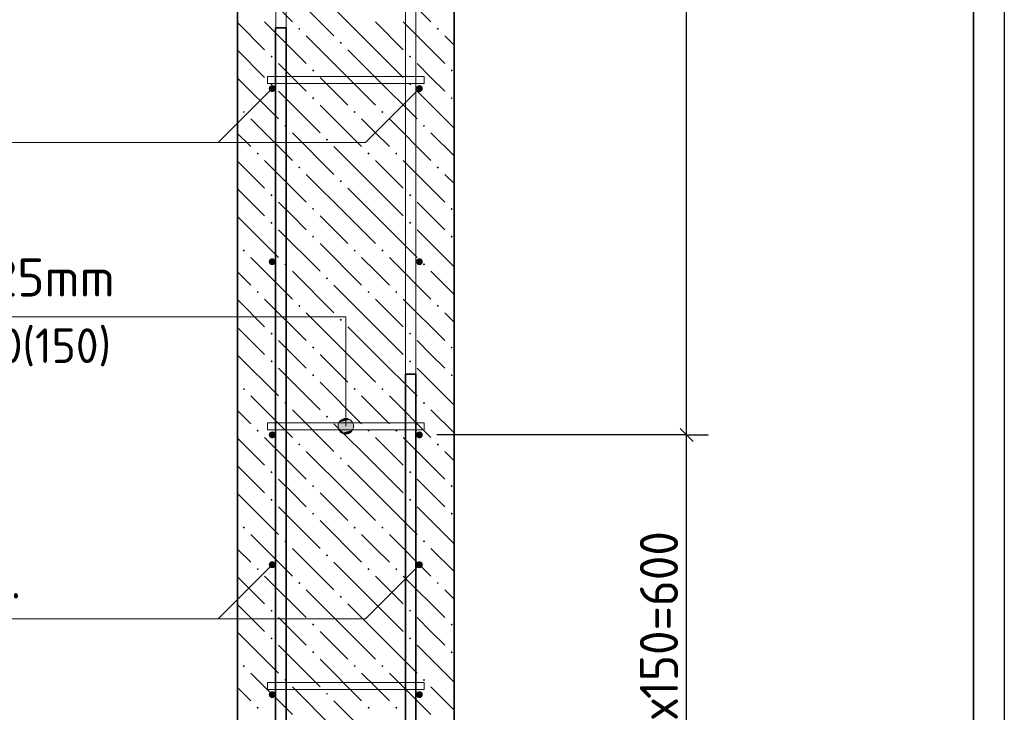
# Model space of a CAD drawing. Header units: millimetres. Extents: x 0 to 42000, y 0 to 29700.
# Tile 5 of 20: x 5649 to 11335, y 12351 to 16351. Entities that reach past the tile are written whole.
import ezdxf

# ---------------------------------------------------------------- set-up
doc = ezdxf.new("R2010")
doc.units = ezdxf.units.MM
for name, color, linetype, lineweight in [('Standard', 7, 'Continuous', 25), ('Выпуски арматуры Г-обр.', 52, 'Continuous', 25), ('ЖБ Стена верхний уровень', 7, 'Continuous', 35), ('Позиционная метка линия выноска', 7, 'Continuous', 13), ('Стена фоновая арматура У1', 7, 'Continuous', 18), ('Стена фоновая арматура Х1', 7, 'Continuous', 35), ('Стена фоновая затяжка С-обр.', 52, 'Continuous', 25)]:
    doc.layers.add(name, color=color, linetype=linetype, lineweight=lineweight)
doc.styles.add('ISOCPEUR', font='txt')

msp = doc.modelspace()

# ---------------------------------------------------------------- hatches: boundary and pattern name
at = {"layer": 'ЖБ Стена верхний уровень', "linetype": 'Continuous', "lineweight": 18, "transparency": 33554687}
for points in [[(7257.3, 16297.9), (7263.8, 16304.4), (7270.3, 16297.9), (7263.8, 16291.4)], [(8057.3, 16297.9), (8063.8, 16304.4), (8070.3, 16297.9), (8063.8, 16291.4)], [(7497.3, 16217.9), (7503.8, 16224.4), (7510.3, 16217.9), (7503.8, 16211.4)], [(7097.3, 16137.9), (7103.8, 16144.4), (7110.3, 16137.9), (7103.8, 16131.4)], [(7897.3, 16137.9), (7903.8, 16144.4), (7910.3, 16137.9), (7903.8, 16131.4)], [(7337.3, 16057.9), (7343.8, 16064.4), (7350.3, 16057.9), (7343.8, 16051.4)], [(8137.3, 16057.9), (8143.8, 16064.4), (8150.3, 16057.9), (8143.8, 16051.4)], [(7097.3, 15977.9), (7103.8, 15984.4), (7110.3, 15977.9), (7103.8, 15971.4)], [(7897.3, 15977.9), (7903.8, 15984.4), (7910.3, 15977.9), (7903.8, 15971.4)], [(7337.3, 15897.9), (7343.8, 15904.4), (7350.3, 15897.9), (7343.8, 15891.4)], [(8137.3, 15897.9), (8143.8, 15904.4), (8150.3, 15897.9), (8143.8, 15891.4)], [(6937.3, 15817.9), (6943.8, 15824.4), (6950.3, 15817.9), (6943.8, 15811.4)], [(7577.3, 15817.9), (7583.8, 15824.4), (7590.3, 15817.9), (7583.8, 15811.4)], [(7737.3, 15817.9), (7743.8, 15824.4), (7750.3, 15817.9), (7743.8, 15811.4)], [(7177.3, 15737.9), (7183.8, 15744.4), (7190.3, 15737.9), (7183.8, 15731.4)], [(7977.3, 15737.9), (7983.8, 15744.4), (7990.3, 15737.9), (7983.8, 15731.4)], [(7417.3, 15657.9), (7423.8, 15664.4), (7430.3, 15657.9), (7423.8, 15651.4)], [(7017.3, 15577.9), (7023.8, 15584.4), (7030.3, 15577.9), (7023.8, 15571.4)], [(7657.3, 15577.9), (7663.8, 15584.4), (7670.3, 15577.9), (7663.8, 15571.4)], [(7817.3, 15577.9), (7823.8, 15584.4), (7830.3, 15577.9), (7823.8, 15571.4)], [(7257.3, 15497.9), (7263.8, 15504.4), (7270.3, 15497.9), (7263.8, 15491.4)], [(8057.3, 15497.9), (8063.8, 15504.4), (8070.3, 15497.9), (8063.8, 15491.4)], [(7497.3, 15417.9), (7503.8, 15424.4), (7510.3, 15417.9), (7503.8, 15411.4)], [(7097.3, 15337.9), (7103.8, 15344.4), (7110.3, 15337.9), (7103.8, 15331.4)], [(7897.3, 15337.9), (7903.8, 15344.4), (7910.3, 15337.9), (7903.8, 15331.4)], [(7337.3, 15257.9), (7343.8, 15264.4), (7350.3, 15257.9), (7343.8, 15251.4)], [(8137.3, 15257.9), (8143.8, 15264.4), (8150.3, 15257.9), (8143.8, 15251.4)], [(7097.3, 15177.9), (7103.8, 15184.4), (7110.3, 15177.9), (7103.8, 15171.4)], [(7897.3, 15177.9), (7903.8, 15184.4), (7910.3, 15177.9), (7903.8, 15171.4)], [(7337.3, 15097.9), (7343.8, 15104.4), (7350.3, 15097.9), (7343.8, 15091.4)], [(8137.3, 15097.9), (8143.8, 15104.4), (8150.3, 15097.9), (8143.8, 15091.4)], [(6937.3, 15017.9), (6943.8, 15024.4), (6950.3, 15017.9), (6943.8, 15011.4)], [(7577.3, 15017.9), (7583.8, 15024.4), (7590.3, 15017.9), (7583.8, 15011.4)], [(7737.3, 15017.9), (7743.8, 15024.4), (7750.3, 15017.9), (7743.8, 15011.4)], [(7177.3, 14937.9), (7183.8, 14944.4), (7190.3, 14937.9), (7183.8, 14931.4)], [(7977.3, 14937.9), (7983.8, 14944.4), (7990.3, 14937.9), (7983.8, 14931.4)], [(7417.3, 14857.9), (7423.8, 14864.4), (7430.3, 14857.9), (7423.8, 14851.4)], [(7017.3, 14777.9), (7023.8, 14784.4), (7030.3, 14777.9), (7023.8, 14771.4)], [(7657.3, 14777.9), (7663.8, 14784.4), (7670.3, 14777.9), (7663.8, 14771.4)], [(7817.3, 14777.9), (7823.8, 14784.4), (7830.3, 14777.9), (7823.8, 14771.4)], [(7257.3, 14697.9), (7263.8, 14704.4), (7270.3, 14697.9), (7263.8, 14691.4)], [(8057.3, 14697.9), (8063.8, 14704.4), (8070.3, 14697.9), (8063.8, 14691.4)], [(7497.3, 14617.9), (7503.8, 14624.4), (7510.3, 14617.9), (7503.8, 14611.4)], [(7097.3, 14537.9), (7103.8, 14544.4), (7110.3, 14537.9), (7103.8, 14531.4)], [(7897.3, 14537.9), (7903.8, 14544.4), (7910.3, 14537.9), (7903.8, 14531.4)], [(7337.3, 14457.9), (7343.8, 14464.4), (7350.3, 14457.9), (7343.8, 14451.4)], [(8137.3, 14457.9), (8143.8, 14464.4), (8150.3, 14457.9), (8143.8, 14451.4)], [(7097.3, 14377.9), (7103.8, 14384.4), (7110.3, 14377.9), (7103.8, 14371.4)], [(7897.3, 14377.9), (7903.8, 14384.4), (7910.3, 14377.9), (7903.8, 14371.4)], [(7337.3, 14297.9), (7343.8, 14304.4), (7350.3, 14297.9), (7343.8, 14291.4)], [(8137.3, 14297.9), (8143.8, 14304.4), (8150.3, 14297.9), (8143.8, 14291.4)], [(6937.3, 14217.9), (6943.8, 14224.4), (6950.3, 14217.9), (6943.8, 14211.4)], [(7577.3, 14217.9), (7583.8, 14224.4), (7590.3, 14217.9), (7583.8, 14211.4)], [(7737.3, 14217.9), (7743.8, 14224.4), (7750.3, 14217.9), (7743.8, 14211.4)], [(7177.3, 14137.9), (7183.8, 14144.4), (7190.3, 14137.9), (7183.8, 14131.4)], [(7977.3, 14137.9), (7983.8, 14144.4), (7990.3, 14137.9), (7983.8, 14131.4)], [(7417.3, 14057.9), (7423.8, 14064.4), (7430.3, 14057.9), (7423.8, 14051.4)], [(7017.3, 13977.9), (7023.8, 13984.4), (7030.3, 13977.9), (7023.8, 13971.4)], [(7657.3, 13977.9), (7663.8, 13984.4), (7670.3, 13977.9), (7663.8, 13971.4)], [(7817.3, 13977.9), (7823.8, 13984.4), (7830.3, 13977.9), (7823.8, 13971.4)], [(7257.3, 13897.9), (7263.8, 13904.4), (7270.3, 13897.9), (7263.8, 13891.4)], [(8057.3, 13897.9), (8063.8, 13904.4), (8070.3, 13897.9), (8063.8, 13891.4)], [(7497.3, 13817.9), (7503.8, 13824.4), (7510.3, 13817.9), (7503.8, 13811.4)], [(7097.3, 13737.9), (7103.8, 13744.4), (7110.3, 13737.9), (7103.8, 13731.4)], [(7897.3, 13737.9), (7903.8, 13744.4), (7910.3, 13737.9), (7903.8, 13731.4)], [(7337.3, 13657.9), (7343.8, 13664.4), (7350.3, 13657.9), (7343.8, 13651.4)], [(8137.3, 13657.9), (8143.8, 13664.4), (8150.3, 13657.9), (8143.8, 13651.4)], [(7097.3, 13577.9), (7103.8, 13584.4), (7110.3, 13577.9), (7103.8, 13571.4)], [(7897.3, 13577.9), (7903.8, 13584.4), (7910.3, 13577.9), (7903.8, 13571.4)], [(7337.3, 13497.9), (7343.8, 13504.4), (7350.3, 13497.9), (7343.8, 13491.4)], [(8137.3, 13497.9), (8143.8, 13504.4), (8150.3, 13497.9), (8143.8, 13491.4)], [(6937.3, 13417.9), (6943.8, 13424.4), (6950.3, 13417.9), (6943.8, 13411.4)], [(7577.3, 13417.9), (7583.8, 13424.4), (7590.3, 13417.9), (7583.8, 13411.4)], [(7737.3, 13417.9), (7743.8, 13424.4), (7750.3, 13417.9), (7743.8, 13411.4)], [(7177.3, 13337.9), (7183.8, 13344.4), (7190.3, 13337.9), (7183.8, 13331.4)], [(7977.3, 13337.9), (7983.8, 13344.4), (7990.3, 13337.9), (7983.8, 13331.4)], [(7417.3, 13257.9), (7423.8, 13264.4), (7430.3, 13257.9), (7423.8, 13251.4)], [(7017.3, 13177.9), (7023.8, 13184.4), (7030.3, 13177.9), (7023.8, 13171.4)], [(7657.3, 13177.9), (7663.8, 13184.4), (7670.3, 13177.9), (7663.8, 13171.4)], [(7817.3, 13177.9), (7823.8, 13184.4), (7830.3, 13177.9), (7823.8, 13171.4)], [(7257.3, 13097.9), (7263.8, 13104.4), (7270.3, 13097.9), (7263.8, 13091.4)], [(8057.3, 13097.9), (8063.8, 13104.4), (8070.3, 13097.9), (8063.8, 13091.4)], [(7497.3, 13017.9), (7503.8, 13024.4), (7510.3, 13017.9), (7503.8, 13011.4)], [(7097.3, 12937.9), (7103.8, 12944.4), (7110.3, 12937.9), (7103.8, 12931.4)], [(7897.3, 12937.9), (7903.8, 12944.4), (7910.3, 12937.9), (7903.8, 12931.4)], [(7337.3, 12857.9), (7343.8, 12864.4), (7350.3, 12857.9), (7343.8, 12851.4)], [(8137.3, 12857.9), (8143.8, 12864.4), (8150.3, 12857.9), (8143.8, 12851.4)], [(7097.3, 12777.9), (7103.8, 12784.4), (7110.3, 12777.9), (7103.8, 12771.4)], [(7897.3, 12777.9), (7903.8, 12784.4), (7910.3, 12777.9), (7903.8, 12771.4)], [(7337.3, 12697.9), (7343.8, 12704.4), (7350.3, 12697.9), (7343.8, 12691.4)], [(8137.3, 12697.9), (8143.8, 12704.4), (8150.3, 12697.9), (8143.8, 12691.4)], [(6937.3, 12617.9), (6943.8, 12624.4), (6950.3, 12617.9), (6943.8, 12611.4)], [(7577.3, 12617.9), (7583.8, 12624.4), (7590.3, 12617.9), (7583.8, 12611.4)], [(7737.3, 12617.9), (7743.8, 12624.4), (7750.3, 12617.9), (7743.8, 12611.4)], [(7177.3, 12537.9), (7183.8, 12544.4), (7190.3, 12537.9), (7183.8, 12531.4)], [(7977.3, 12537.9), (7983.8, 12544.4), (7990.3, 12537.9), (7983.8, 12531.4)], [(7417.3, 12457.9), (7423.8, 12464.4), (7430.3, 12457.9), (7423.8, 12451.4)], [(7017.3, 12377.9), (7023.8, 12384.4), (7030.3, 12377.9), (7023.8, 12371.4)], [(7657.3, 12377.9), (7663.8, 12384.4), (7670.3, 12377.9), (7663.8, 12371.4)], [(7817.3, 12377.9), (7823.8, 12384.4), (7830.3, 12377.9), (7823.8, 12371.4)]]:
    msp.add_hatch(color=7, dxfattribs=at).paths.add_polyline_path(points, flags=16)
at = {"layer": 'Позиционная метка линия выноска', "linetype": 'Continuous', "lineweight": 13, "transparency": 33554687}
for points in [[(7509.9, 14041.9), (7554.9, 14041.9), (7532.4, 14048.2)], [(7571.2, 14025.7), (7493.8, 14025.7), (7487.5, 14003.2)], [(7571.2, 14025.7), (7487.5, 14003.2), (7577.4, 14003.2)], [(7577.4, 14003.2), (7487.5, 14003.2), (7493.8, 13980.7)], [(7554.9, 14041.9), (7509.9, 14041.9), (7493.8, 14025.7)], [(7554.9, 14041.9), (7493.8, 14025.7), (7571.2, 14025.7)], [(7577.4, 14003.2), (7493.8, 13980.7), (7571.2, 13980.7)], [(7571.2, 13980.7), (7493.8, 13980.7), (7509.9, 13964.5)], [(7571.2, 13980.7), (7509.9, 13964.5), (7554.9, 13964.5)], [(7554.9, 13964.5), (7509.9, 13964.5), (7532.4, 13958.2)]]:
    msp.add_hatch(color=7, dxfattribs=at).paths.add_polyline_path(points)
at = {"layer": 'Стена фоновая арматура У1', "linetype": 'Continuous', "lineweight": 13, "transparency": 33554687}
for points in [[(7127.4, 15953.2), (7125.9, 15960.9), (7121.6, 15967.4), (7115.1, 15971.7), (7107.5, 15973.2), (7099.8, 15971.7), (7093.3, 15967.4), (7089, 15960.9), (7087.5, 15953.2), (7089, 15945.6), (7093.3, 15939.1), (7099.8, 15934.8), (7107.5, 15933.2), (7115.1, 15934.8), (7121.6, 15939.1), (7125.9, 15945.6)], [(7977.4, 15953.2), (7975.9, 15960.9), (7971.6, 15967.4), (7965.1, 15971.7), (7957.4, 15973.2), (7949.8, 15971.7), (7943.3, 15967.4), (7939, 15960.9), (7937.4, 15953.2), (7939, 15945.6), (7943.3, 15939.1), (7949.8, 15934.8), (7957.4, 15933.2), (7965.1, 15934.8), (7971.6, 15939.1), (7975.9, 15945.6)], [(7127.4, 14953.2), (7125.9, 14960.9), (7121.6, 14967.4), (7115.1, 14971.7), (7107.5, 14973.2), (7099.8, 14971.7), (7093.3, 14967.4), (7089, 14960.9), (7087.5, 14953.2), (7089, 14945.6), (7093.3, 14939.1), (7099.8, 14934.8), (7107.5, 14933.2), (7115.1, 14934.8), (7121.6, 14939.1), (7125.9, 14945.6)], [(7977.4, 14953.2), (7975.9, 14960.9), (7971.6, 14967.4), (7965.1, 14971.7), (7957.4, 14973.2), (7949.8, 14971.7), (7943.3, 14967.4), (7939, 14960.9), (7937.4, 14953.2), (7939, 14945.6), (7943.3, 14939.1), (7949.8, 14934.8), (7957.4, 14933.2), (7965.1, 14934.8), (7971.6, 14939.1), (7975.9, 14945.6)], [(7127.4, 13953.2), (7125.9, 13960.9), (7121.6, 13967.4), (7115.1, 13971.7), (7107.5, 13973.2), (7099.8, 13971.7), (7093.3, 13967.4), (7089, 13960.9), (7087.5, 13953.2), (7089, 13945.6), (7093.3, 13939.1), (7099.8, 13934.8), (7107.5, 13933.2), (7115.1, 13934.8), (7121.6, 13939.1), (7125.9, 13945.6)], [(7977.4, 13953.2), (7975.9, 13960.9), (7971.6, 13967.4), (7965.1, 13971.7), (7957.4, 13973.2), (7949.8, 13971.7), (7943.3, 13967.4), (7939, 13960.9), (7937.4, 13953.2), (7939, 13945.6), (7943.3, 13939.1), (7949.8, 13934.8), (7957.4, 13933.2), (7965.1, 13934.8), (7971.6, 13939.1), (7975.9, 13945.6)], [(7127.4, 13203.2), (7125.9, 13210.9), (7121.6, 13217.4), (7115.1, 13221.7), (7107.5, 13223.2), (7099.8, 13221.7), (7093.3, 13217.4), (7089, 13210.9), (7087.5, 13203.2), (7089, 13195.6), (7093.3, 13189.1), (7099.8, 13184.8), (7107.5, 13183.2), (7115.1, 13184.8), (7121.6, 13189.1), (7125.9, 13195.6)], [(7977.4, 13203.2), (7975.9, 13210.9), (7971.6, 13217.4), (7965.1, 13221.7), (7957.4, 13223.2), (7949.8, 13221.7), (7943.3, 13217.4), (7939, 13210.9), (7937.4, 13203.2), (7939, 13195.6), (7943.3, 13189.1), (7949.8, 13184.8), (7957.4, 13183.2), (7965.1, 13184.8), (7971.6, 13189.1), (7975.9, 13195.6)], [(7127.4, 12453.2), (7125.9, 12460.9), (7121.6, 12467.4), (7115.1, 12471.7), (7107.5, 12473.2), (7099.8, 12471.7), (7093.3, 12467.4), (7089, 12460.9), (7087.5, 12453.2), (7089, 12445.6), (7093.3, 12439.1), (7099.8, 12434.8), (7107.5, 12433.2), (7115.1, 12434.8), (7121.6, 12439.1), (7125.9, 12445.6)], [(7977.4, 12453.2), (7975.9, 12460.9), (7971.6, 12467.4), (7965.1, 12471.7), (7957.4, 12473.2), (7949.8, 12471.7), (7943.3, 12467.4), (7939, 12460.9), (7937.4, 12453.2), (7939, 12445.6), (7943.3, 12439.1), (7949.8, 12434.8), (7957.4, 12433.2), (7965.1, 12434.8), (7971.6, 12439.1), (7975.9, 12445.6)]]:
    msp.add_hatch(color=7, dxfattribs=at).paths.add_polyline_path(points)

# ---------------------------------------------------------------- linework, layer by layer
at = {"layer": 'Standard', "color": 7, "linetype": 'Continuous', "lineweight": -3, "transparency": 33554687}
for p, q in [((11334.6, 25003.2), (11334.6, 11303.2)), ((9500.5, 13953.2), (9500.5, 23953.2)), ((9500.5, 13953.2), (9375.5, 13953.2)), ((9500.5, 13953.2), (9625.5, 13953.2))]:
    msp.add_line(p, q, dxfattribs=at)
at = {"layer": 'Standard', "color": 7, "linetype": 'Continuous', "lineweight": 25, "transparency": 33554687}
msp.add_line((9538, 13915.7), (9463, 13990.7), dxfattribs=at)
at = {"layer": 'Standard', "color": 254, "linetype": 'Continuous', "lineweight": 35, "true_color": 0xc4c4ff, "transparency": 33554687}
msp.add_lwpolyline([(3044.4, 8803.2), (11157.4, 8803.2), (11157.4, 26503.2), (3044.4, 26503.2), (3044.4, 8803.2)], dxfattribs=at)
at = {"layer": 'Standard', "color": 7, "linetype": 'Continuous', "lineweight": -3, "transparency": 33554687}
for points in [[(9500.5, 13953.2), (9483.5, 13953.2), (9483.5, 13953.2), (9483.5, 13953.2), (9483.5, 13953.2), (9483.5, 13953.2), (9483.5, 13953.2), (8057.4, 13953.2)], [(9500.5, 11703.2), (9500.5, 12121.1), (9500.5, 12121.1), (9500.5, 13953.2)]]:
    msp.add_lwpolyline(points, dxfattribs=at)
at = {"layer": 'Выпуски арматуры Г-обр.', "color": 7, "linetype": 'Continuous', "lineweight": 35, "transparency": 33554687}
for points in [[(7187.5, 16303.2), (7187.5, 9924.1), (7182.2, 9886.4), (7169.3, 9847.2), (7149.1, 9811.1), (7124.3, 9781.4), (7094.6, 9756.6), (7058.5, 9736.4), (7019.3, 9723.5), (6981.6, 9718.2), (6152.4, 9718.2), (6152.4, 9778.2), (6977.5, 9778.2), (7005.7, 9782.2), (7034.2, 9791.6), (7060.4, 9806.2), (7081.7, 9824), (7099.5, 9845.3), (7114.1, 9871.5), (7123.5, 9900), (7127.4, 9928.2), (7127.4, 16303.2), (7187.5, 16303.2)], [(7937.5, 14303.2), (7937.5, 9928.2), (7941.4, 9900), (7950.8, 9871.5), (7965.4, 9845.3), (7983.2, 9824), (8004.5, 9806.2), (8030.7, 9791.6), (8059.2, 9782.2), (8087.4, 9778.2), (8912.5, 9778.2), (8912.5, 9718.2), (8083.3, 9718.2), (8045.6, 9723.5), (8006.4, 9736.4), (7970.3, 9756.6), (7940.6, 9781.4), (7915.8, 9811.1), (7895.6, 9847.2), (7882.7, 9886.4), (7877.5, 9924.1), (7877.5, 14303.2), (7937.5, 14303.2)]]:
    msp.add_lwpolyline(points, dxfattribs=at)
at = {"layer": 'ЖБ Стена верхний уровень', "color": 7, "linetype": 'Continuous', "lineweight": 35, "transparency": 33554687}
for p, q in [((6907.5, 25003.2), (6907.5, 11303.2)), ((8157.4, 11303.2), (8157.4, 25003.2))]:
    msp.add_line(p, q, dxfattribs=at)
at = {"layer": 'ЖБ Стена верхний уровень', "color": 9, "linetype": 'Continuous', "lineweight": 18, "true_color": 0xc7c7c7, "transparency": 33554687}
for p, q in [((6983.8, 16577.9), (7223.8, 16337.9)), ((7783.8, 16577.9), (8023.8, 16337.9)), ((7223.8, 16497.9), (7463.8, 16257.9)), ((7703.8, 16177.9), (7463.8, 16417.9)), ((6907.5, 16334.2), (7063.8, 16177.9)), ((7063.8, 16337.9), (7303.8, 16097.9)), ((7703.8, 16337.9), (7863.8, 16177.9)), ((7863.8, 16337.9), (8103.8, 16097.9)), ((7543.8, 16017.9), (7303.8, 16257.9)), ((8157.4, 16204.2), (8103.8, 16257.9)), ((6907.5, 16174.2), (7063.8, 16017.9)), ((7543.8, 16177.9), (7703.8, 16017.9)), ((7703.8, 16177.9), (7863.8, 16017.9)), ((7223.8, 16017.9), (7143.8, 16097.9)), ((8023.8, 16017.9), (7943.8, 16097.9)), ((6907.5, 16014.2), (7143.8, 15777.9)), ((7303.8, 15937.9), (7223.8, 16017.9)), ((7383.8, 16017.9), (7543.8, 15857.9)), ((7543.8, 16017.9), (7703.8, 15857.9)), ((7703.8, 16017.9), (7943.8, 15777.9)), ((8103.8, 15937.9), (8023.8, 16017.9)), ((7143.8, 15937.9), (7383.8, 15697.9)), ((7943.8, 15937.9), (8157.4, 15724.2)), ((7383.8, 15857.9), (7623.8, 15617.9)), ((6983.8, 15777.9), (7223.8, 15537.9)), ((7703.8, 15697.9), (7623.8, 15777.9)), ((7783.8, 15777.9), (8023.8, 15537.9)), ((6983.8, 15617.9), (6907.5, 15694.2)), ((7223.8, 15697.9), (7463.8, 15457.9)), ((7783.8, 15617.9), (7703.8, 15697.9)), ((8023.8, 15697.9), (8157.4, 15564.2)), ((7703.8, 15377.9), (7463.8, 15617.9)), ((6907.5, 15534.2), (7063.8, 15377.9)), ((7063.8, 15537.9), (7303.8, 15297.9)), ((7703.8, 15537.9), (7863.8, 15377.9)), ((7863.8, 15537.9), (8103.8, 15297.9)), ((7543.8, 15217.9), (7303.8, 15457.9)), ((8157.4, 15404.2), (8103.8, 15457.9)), ((6907.5, 15374.2), (7063.8, 15217.9)), ((7543.8, 15377.9), (7703.8, 15217.9)), ((7703.8, 15377.9), (7863.8, 15217.9)), ((7223.8, 15217.9), (7143.8, 15297.9)), ((8023.8, 15217.9), (7943.8, 15297.9)), ((6907.5, 15214.2), (7143.8, 14977.9)), ((7303.8, 15137.9), (7223.8, 15217.9)), ((7383.8, 15217.9), (7543.8, 15057.9)), ((7543.8, 15217.9), (7703.8, 15057.9)), ((7703.8, 15217.9), (7943.8, 14977.9)), ((8103.8, 15137.9), (8023.8, 15217.9)), ((7143.8, 15137.9), (7383.8, 14897.9)), ((7943.8, 15137.9), (8157.4, 14924.2)), ((7383.8, 15057.9), (7623.8, 14817.9)), ((6983.8, 14977.9), (7223.8, 14737.9)), ((7703.8, 14897.9), (7623.8, 14977.9)), ((7783.8, 14977.9), (8023.8, 14737.9)), ((7223.8, 14897.9), (7463.8, 14657.9)), ((7783.8, 14817.9), (7703.8, 14897.9)), ((8023.8, 14897.9), (8157.4, 14764.2)), ((6983.8, 14817.9), (6907.5, 14894.2)), ((7703.8, 14577.9), (7463.8, 14817.9)), ((6907.5, 14734.2), (7063.8, 14577.9)), ((7063.8, 14737.9), (7303.8, 14497.9)), ((7703.8, 14737.9), (7863.8, 14577.9)), ((7863.8, 14737.9), (8103.8, 14497.9)), ((7543.8, 14417.9), (7303.8, 14657.9)), ((8157.4, 14604.2), (8103.8, 14657.9)), ((6907.5, 14574.2), (7063.8, 14417.9)), ((7543.8, 14577.9), (7703.8, 14417.9)), ((7703.8, 14577.9), (7863.8, 14417.9)), ((7223.8, 14417.9), (7143.8, 14497.9)), ((8023.8, 14417.9), (7943.8, 14497.9)), ((6907.5, 14414.2), (7143.8, 14177.9)), ((7303.8, 14337.9), (7223.8, 14417.9)), ((7383.8, 14417.9), (7543.8, 14257.9)), ((7543.8, 14417.9), (7703.8, 14257.9)), ((7703.8, 14417.9), (7943.8, 14177.9)), ((8103.8, 14337.9), (8023.8, 14417.9)), ((7143.8, 14337.9), (7383.8, 14097.9)), ((7943.8, 14337.9), (8157.4, 14124.2)), ((7383.8, 14257.9), (7623.8, 14017.9)), ((6983.8, 14177.9), (7223.8, 13937.9)), ((7703.8, 14097.9), (7623.8, 14177.9)), ((7783.8, 14177.9), (8023.8, 13937.9)), ((6983.8, 14017.9), (6907.5, 14094.2)), ((7223.8, 14097.9), (7463.8, 13857.9)), ((7783.8, 14017.9), (7703.8, 14097.9)), ((8023.8, 14097.9), (8157.4, 13964.2)), ((7703.8, 13777.9), (7463.8, 14017.9)), ((6907.5, 13934.2), (7063.8, 13777.9)), ((7063.8, 13937.9), (7303.8, 13697.9)), ((7703.8, 13937.9), (7863.8, 13777.9)), ((7863.8, 13937.9), (8103.8, 13697.9)), ((7543.8, 13617.9), (7303.8, 13857.9)), ((8157.4, 13804.2), (8103.8, 13857.9)), ((6907.5, 13774.2), (7063.8, 13617.9)), ((7543.8, 13777.9), (7703.8, 13617.9)), ((7703.8, 13777.9), (7863.8, 13617.9)), ((7223.8, 13617.9), (7143.8, 13697.9)), ((8023.8, 13617.9), (7943.8, 13697.9)), ((6907.5, 13614.2), (7143.8, 13377.9)), ((7303.8, 13537.9), (7223.8, 13617.9)), ((7383.8, 13617.9), (7543.8, 13457.9)), ((7543.8, 13617.9), (7703.8, 13457.9)), ((7703.8, 13617.9), (7943.8, 13377.9)), ((8103.8, 13537.9), (8023.8, 13617.9)), ((7143.8, 13537.9), (7383.8, 13297.9)), ((7943.8, 13537.9), (8157.4, 13324.2)), ((7383.8, 13457.9), (7623.8, 13217.9)), ((6983.8, 13377.9), (7223.8, 13137.9)), ((7703.8, 13297.9), (7623.8, 13377.9)), ((7783.8, 13377.9), (8023.8, 13137.9)), ((6983.8, 13217.9), (6907.5, 13294.2)), ((7223.8, 13297.9), (7463.8, 13057.9)), ((7783.8, 13217.9), (7703.8, 13297.9)), ((8023.8, 13297.9), (8157.4, 13164.2)), ((7703.8, 12977.9), (7463.8, 13217.9)), ((6907.5, 13134.2), (7063.8, 12977.9)), ((7063.8, 13137.9), (7303.8, 12897.9)), ((7703.8, 13137.9), (7863.8, 12977.9)), ((7863.8, 13137.9), (8103.8, 12897.9)), ((7543.8, 12817.9), (7303.8, 13057.9)), ((8157.4, 13004.2), (8103.8, 13057.9)), ((6907.5, 12974.2), (7063.8, 12817.9)), ((7543.8, 12977.9), (7703.8, 12817.9)), ((7703.8, 12977.9), (7863.8, 12817.9)), ((7223.8, 12817.9), (7143.8, 12897.9)), ((8023.8, 12817.9), (7943.8, 12897.9)), ((6907.5, 12814.2), (7143.8, 12577.9)), ((7303.8, 12737.9), (7223.8, 12817.9)), ((7383.8, 12817.9), (7543.8, 12657.9)), ((7543.8, 12817.9), (7703.8, 12657.9)), ((7703.8, 12817.9), (7943.8, 12577.9)), ((8103.8, 12737.9), (8023.8, 12817.9)), ((7143.8, 12737.9), (7383.8, 12497.9)), ((7943.8, 12737.9), (8157.4, 12524.2)), ((7383.8, 12657.9), (7623.8, 12417.9)), ((6983.8, 12577.9), (7223.8, 12337.9)), ((7703.8, 12497.9), (7623.8, 12577.9)), ((7783.8, 12577.9), (8023.8, 12337.9)), ((6983.8, 12417.9), (6907.5, 12494.2)), ((7223.8, 12497.9), (7463.8, 12257.9)), ((7783.8, 12417.9), (7703.8, 12497.9)), ((8023.8, 12497.9), (8157.4, 12364.2)), ((7703.8, 12177.9), (7463.8, 12417.9))]:
    msp.add_line(p, q, dxfattribs=at)
at = {"layer": 'Позиционная метка линия выноска', "color": 7, "linetype": 'Continuous', "lineweight": 13, "transparency": 33554687}
for p, q in [((7532.4, 14048.2), (7532.4, 14048.2)), ((7487.5, 14003.2), (7487.5, 14003.2)), ((7577.4, 14003.2), (7577.4, 14003.2)), ((7532.4, 13958.2), (7532.4, 13958.2))]:
    msp.add_line(p, q, dxfattribs=at)
for points in [[(4271.6, 15641.1), (7645.3, 15641.1), (7957.4, 15953.2)], [(4271.6, 15641.1), (6795.3, 15641.1), (7107.5, 15953.2)], [(4441.6, 14635), (7532.4, 14635), (7532.4, 14003.2)], [(4271.6, 12891.1), (7645.3, 12891.1), (7957.4, 13203.2)], [(4271.6, 12891.1), (6795.3, 12891.1), (7107.5, 13203.2)]]:
    msp.add_lwpolyline(points, dxfattribs=at)
msp.add_circle((7532.4, 14003.2), 45, dxfattribs=at)
at = {"layer": 'Стена фоновая арматура Х1', "color": 7, "linetype": 'Continuous', "lineweight": 18, "transparency": 33554687}
for points in [[(7127.5, 11303.2), (7127.5, 25488.2), (7132.6, 25524.8), (7145.1, 25562.9), (7164.7, 25597.9), (7188.9, 25626.8), (7217.8, 25650.9), (7252.8, 25670.6), (7290.9, 25683.2), (7327.5, 25688.2), (9687.5, 25688.2), (9687.5, 25628.2), (7331.7, 25628.2), (7304.6, 25624.5), (7277.1, 25615.4), (7251.9, 25601.3), (7231.5, 25584.2), (7214.4, 25563.8), (7200.3, 25538.6), (7191.2, 25511.1), (7187.5, 25484), (7187.5, 11303.2), (7127.5, 11303.2)], [(7877.5, 11303.2), (7877.5, 25388.2), (7882.6, 25424.8), (7895.1, 25462.9), (7914.8, 25497.9), (7938.9, 25526.8), (7967.8, 25550.9), (8002.8, 25570.6), (8040.9, 25583.2), (8077.5, 25588.2), (10537.5, 25588.2), (10537.5, 25528.2), (8081.7, 25528.2), (8054.6, 25524.5), (8027.1, 25515.4), (8001.9, 25501.3), (7981.5, 25484.2), (7964.4, 25463.8), (7950.3, 25438.6), (7941.2, 25411.1), (7937.5, 25384), (7937.5, 11303.2), (7877.5, 11303.2)]]:
    msp.add_lwpolyline(points, dxfattribs=at)
at = {"layer": 'Стена фоновая затяжка С-обр.', "color": 98, "linetype": 'Continuous', "lineweight": 13, "true_color": 0x005000, "transparency": 33554687}
for points in [[(7984.9, 15983.2), (7080, 15983.2), (7080, 16023.2), (7984.9, 16023.2), (7984.9, 15983.2)], [(7984.9, 13983.2), (7080, 13983.2), (7080, 14023.2), (7984.9, 14023.2), (7984.9, 13983.2)], [(7984.9, 12483.2), (7080, 12483.2), (7080, 12523.2), (7984.9, 12523.2), (7984.9, 12483.2)]]:
    msp.add_lwpolyline(points, dxfattribs=at)

# ---------------------------------------------------------------- texts
at = {"layer": 'Standard', "color": 7, "linetype": 'Continuous', "lineweight": 18, "transparency": 33554687, "insert": (4534.4, 14348.7), "char_height": 200, "width": 1874.482, "attachment_point": 7, "style": 'ISOCPEUR'}
msp.add_mtext('\\W0.96;ш.400х200(150)', dxfattribs=at)
at = {"layer": 'Standard', "color": 7, "linetype": 'Continuous', "lineweight": 25, "transparency": 33554687, "insert": (9450.5, 12157.2), "char_height": 220, "width": 1466.324, "attachment_point": 7, "rotation": 90, "style": 'ISOCPEUR'}
msp.add_mtext('\\W0.94;4х150=600', dxfattribs=at)
at = {"layer": 'Стена фоновая арматура У1', "color": 7, "linetype": 'Continuous', "lineweight": 13, "transparency": 33554687, "insert": (4413.6, 13008.4), "char_height": 220, "width": 1491.871, "attachment_point": 7, "style": 'ISOCPEUR'}
msp.add_mtext('\\W0.97;ø8 L=п.м. ', dxfattribs=at)
at = {"layer": 'Стена фоновая затяжка С-обр.', "color": 7, "linetype": 'Continuous', "lineweight": 13, "transparency": 33554687, "insert": (4562.5, 14752.3), "char_height": 220, "width": 1888.522, "attachment_point": 7, "style": 'ISOCPEUR'}
msp.add_mtext('\\W0.98;ø8 L=325mm ', dxfattribs=at)

doc.saveas('drawing.dxf')
